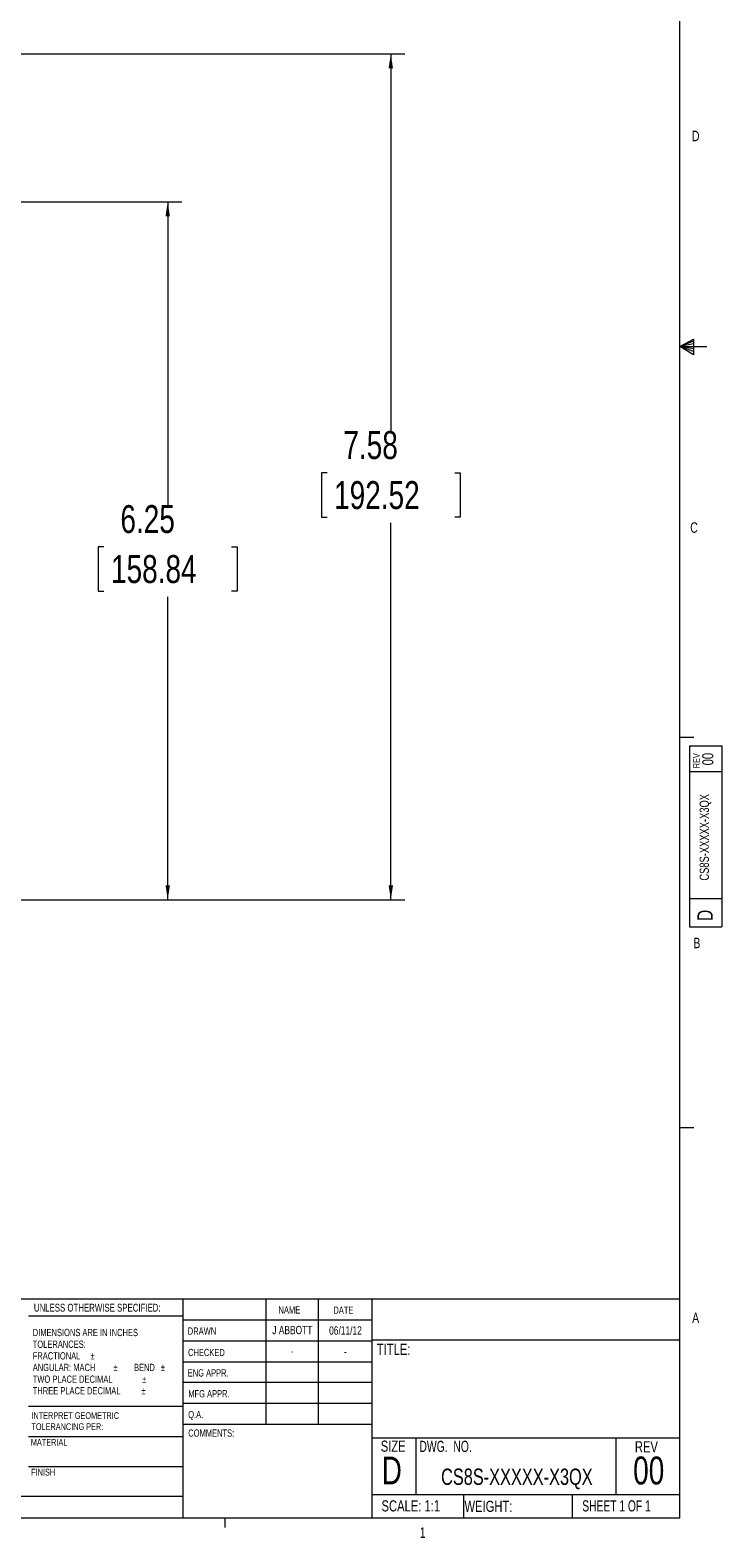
# Model space of a CAD drawing. Header units: inches. Extents: x 0.3 to 33.9, y 0.2 to 21.6.
# Tile 15 of 25: x 27.7 to 33.9, y 0.2 to 13.7. Entities that reach past the tile are written whole.
import ezdxf

# ---------------------------------------------------------------- set-up
doc = ezdxf.new("R2010")
doc.units = ezdxf.units.IN
doc.header["$MEASUREMENT"] = 0
doc.layers.add('SLD-0', color=7, linetype='Continuous', lineweight=15)
doc.styles.add('SLDTEXTSTYLE0', font='TXT', dxfattribs={"width": 0.75})
doc.styles.add('SLDTEXTSTYLE1', font='TXT', dxfattribs={"width": 0.6875})
doc.styles.add('SLDTEXTSTYLE2', font='TXT', dxfattribs={"width": 0.694444})
doc.dimstyles.new('SLDDIMSTYLE0', dxfattribs={"dimtxt": 0.25, "dimasz": 0.13, "dimexe": 0, "dimexo": 0.0625, "dimgap": 0.0625, "dimtad": 0, "dimtih": 1, "dimtoh": 1, "dimrnd": 1e-09, "dimzin": 12, "dimdsep": 46, "dimtxsty": 'SLDTEXTSTYLE0', "dimsah": 1, "dimcen": 0.09, "dimadec": 0, "dimazin": 3, "dimtfac": 1, "dimtofl": 0, "dimtmove": 0, "dimatfit": 3, "dimfxl": 1, "dimfrac": 2, "dimtolj": 1, "dimtzin": 12, "dimarcsym": 0})

# ---------------------------------------------------------------- blocks, each defined once
blk = doc.blocks.new('SW_NOTE_0')
at = {"color": 0, "linetype": 'Continuous', "lineweight": 0, "char_height": 0.06, "attachment_point": 1, "style": 'SLDTEXTSTYLE0'}
for s, insert in [('INTERPRET GEOMETRIC', (0, 0.077)), ('TOLERANCING PER:', (0, -0.022))]:
    blk.add_mtext(s, dxfattribs=dict(at, insert=insert))
blk = doc.blocks.new('SW_NOTE_1')
at = {"color": 0, "linetype": 'Continuous', "lineweight": 0, "char_height": 0.065, "attachment_point": 1, "style": 'SLDTEXTSTYLE0'}
for s, insert in [('DIMENSIONS ARE IN INCHES', (0, 0.084)), ('TOLERANCES:', (0, -0.021)), ('FRACTIONAL', (0, -0.125)), ('%%p', (0.518, -0.125)), ('ANGULAR: MACH', (0, -0.229)), ('%%p', (0.723, -0.229)), ('BEND', (0.907, -0.229)), ('%%p', (1.148, -0.229)), ('TWO PLACE DECIMAL', (0, -0.334)), ('%%p', (0.979, -0.334)), ('THREE PLACE DECIMAL', (0, -0.438)), ('%%p', (0.974, -0.438))]:
    blk.add_mtext(s, dxfattribs=dict(at, insert=insert))
blk = doc.blocks.new('_D_10')
at = {"layer": 'SLD-0'}
for p, q in [((23.006, 13.532), (31.06, 13.532)), ((30.935, 13.532), (30.935, 10.153)), ((30.364, 9.779), (30.313, 9.779)), ((30.313, 9.779), (30.313, 9.382)), ((31.507, 9.779), (31.557, 9.779)), ((31.557, 9.779), (31.557, 9.382)), ((30.313, 9.382), (30.364, 9.382)), ((30.935, 5.952), (30.935, 9.331)), ((31.557, 9.382), (31.507, 9.382)), ((26.503, 5.952), (31.06, 5.952))]:
    blk.add_line(p, q, dxfattribs=at)
for points in [[(30.935, 13.532), (30.915, 13.402), (30.955, 13.402)], [(30.935, 5.952), (30.955, 6.082), (30.915, 6.082)]]:
    blk.add_solid(points, dxfattribs=at)
at = {"layer": 'SLD-0', "char_height": 0.25, "attachment_point": 1, "style": 'SLDTEXTSTYLE0'}
for s, insert in [('7.58', (30.51, 10.152, -1.544)), ('192.52', (30.427, 9.704, -1.544))]:
    blk.add_mtext(s, dxfattribs=dict(at, insert=insert))
blk = doc.blocks.new('_D_11')
at = {"layer": 'SLD-0'}
for p, q in [((26.872, 12.206), (29.062, 12.206)), ((28.937, 12.206), (28.937, 9.49)), ((28.366, 9.116), (28.315, 9.116)), ((28.315, 9.116), (28.315, 8.719)), ((29.509, 9.116), (29.56, 9.116)), ((29.56, 9.116), (29.56, 8.719)), ((28.315, 8.719), (28.366, 8.719)), ((28.937, 5.952), (28.937, 8.668)), ((29.56, 8.719), (29.509, 8.719)), ((26.503, 5.952), (29.062, 5.952))]:
    blk.add_line(p, q, dxfattribs=at)
for points in [[(28.937, 12.206), (28.917, 12.076), (28.957, 12.076)], [(28.937, 5.952), (28.957, 6.082), (28.917, 6.082)]]:
    blk.add_solid(points, dxfattribs=at)
at = {"layer": 'SLD-0', "char_height": 0.25, "attachment_point": 1, "style": 'SLDTEXTSTYLE0'}
for s, insert in [('6.25', (28.513, 9.489, -1.544)), ('158.84', (28.429, 9.041, -1.544))]:
    blk.add_mtext(s, dxfattribs=dict(at, insert=insert))

msp = doc.modelspace()

# ---------------------------------------------------------------- linework, layer by layer
at = {"color": 7, "linetype": 'Continuous', "lineweight": 0}
for p, q in [((33.523, 0.411), (33.523, 21.411)), ((33.523, 10.911), (33.647, 10.976)), ((33.647, 10.958), (33.523, 10.911)), ((33.647, 10.976), (33.647, 10.837)), ((33.647, 10.934), (33.523, 10.911)), ((33.647, 10.891), (33.523, 10.911)), ((33.647, 10.865), (33.523, 10.911)), ((33.647, 10.837), (33.523, 10.911)), ((33.523, 10.911), (33.766, 10.911)), ((33.523, 7.411), (33.648, 7.411)), ((33.61, 7.332), (33.9, 7.332)), ((33.61, 7.332), (33.61, 5.709)), ((33.9, 7.332), (33.9, 5.709)), ((33.9, 7.099), (33.61, 7.099)), ((33.61, 5.965), (33.9, 5.965)), ((33.61, 5.709), (33.9, 5.709)), ((33.523, 3.911), (33.648, 3.911)), ((25.714, 2.375), (33.523, 2.375)), ((29.073, 2.375), (29.073, 0.411)), ((29.817, 2.375), (29.817, 1.25)), ((30.285, 2.375), (30.285, 1.25)), ((30.764, 2.375), (30.764, 0.411)), ((29.073, 2.221), (27.691, 2.221)), ((29.073, 2.187), (30.764, 2.187)), ((29.073, 2), (30.764, 2)), ((30.764, 2.008), (33.523, 2.008)), ((29.073, 1.812), (30.764, 1.812)), ((30.764, 1.625), (29.073, 1.625)), ((27.691, 1.414), (29.073, 1.414)), ((30.764, 1.437), (29.073, 1.437)), ((30.764, 1.25), (29.073, 1.25)), ((27.691, 1.144), (29.073, 1.144)), ((30.764, 1.13), (33.523, 1.13)), ((31.16, 1.13), (31.16, 0.623)), ((32.951, 1.13), (32.951, 0.623)), ((27.691, 0.874), (29.073, 0.874)), ((25.714, 0.607), (29.073, 0.607)), ((30.764, 0.623), (33.523, 0.623)), ((31.587, 0.623), (31.587, 0.411)), ((32.559, 0.623), (32.559, 0.411)), ((33.523, 0.411), (0.523, 0.411)), ((29.448, 0.411), (29.448, 0.326))]:
    msp.add_line(p, q, dxfattribs=at)

# ---------------------------------------------------------------- block references
for name, p in [('SW_NOTE_1', (27.728, 2.023)), ('SW_NOTE_0', (27.716, 1.283))]:
    msp.add_blockref(name, p, dxfattribs=at)

# ---------------------------------------------------------------- texts
for s, insert, char_height, attachment_point, style in [('D', (33.632, 12.844), 0.0938, 1, 'SLDTEXTSTYLE0'), ('C', (33.617, 9.335), 0.0938, 1, 'SLDTEXTSTYLE0'), ('B', (33.645, 5.612), 0.0938, 1, 'SLDTEXTSTYLE0'), ('UNLESS OTHERWISE SPECIFIED:', (27.738, 2.332), 0.07, 1, 'SLDTEXTSTYLE0'), ('NAME', (29.929, 2.309), 0.065, 1, 'SLDTEXTSTYLE0'), ('DATE', (30.421, 2.307), 0.065, 1, 'SLDTEXTSTYLE0'), ('A', (33.634, 2.253), 0.0938, 1, 'SLDTEXTSTYLE0'), ('DRAWN', (29.117, 2.12), 0.065, 1, 'SLDTEXTSTYLE0'), ('J ABBOTT', (30.053, 2.134), 0.075, 2, 'SLDTEXTSTYLE0'), ('06/11/12', (30.529, 2.13), 0.075, 2, 'SLDTEXTSTYLE0'), ('CHECKED', (29.119, 1.928), 0.065, 1, 'SLDTEXTSTYLE0'), ('-', (30.052, 1.946), 0.075, 2, 'SLDTEXTSTYLE0'), ('-', (30.528, 1.942), 0.075, 2, 'SLDTEXTSTYLE0'), ('TITLE:', (30.81, 1.973), 0.1, 1, 'SLDTEXTSTYLE0'), ('ENG APPR.', (29.116, 1.745), 0.065, 1, 'SLDTEXTSTYLE0'), ('MFG APPR.', (29.121, 1.558), 0.065, 1, 'SLDTEXTSTYLE0'), ('Q.A.', (29.12, 1.372), 0.065, 1, 'SLDTEXTSTYLE0'), ('MATERIAL', (27.711, 1.121), 0.06, 1, 'SLDTEXTSTYLE0'), ('COMMENTS:', (29.121, 1.206), 0.065, 1, 'SLDTEXTSTYLE0'), ('SIZE', (30.845, 1.106), 0.1, 1, 'SLDTEXTSTYLE0'), ('DWG.  NO.', (31.191, 1.104), 0.1, 1, 'SLDTEXTSTYLE2'), ('REV', (33.121, 1.1), 0.1, 1, 'SLDTEXTSTYLE0'), ('D', (30.853, 0.963), 0.25, 1, 'SLDTEXTSTYLE0'), ('00', (33.245, 0.963), 0.25, 2, 'SLDTEXTSTYLE0'), ('FINISH', (27.714, 0.853), 0.06, 1, 'SLDTEXTSTYLE0'), ('CS8S-XXXXX-X3QX', (32.064, 0.855), 0.14583, 2, 'SLDTEXTSTYLE0'), ('SCALE: 1:1', (30.852, 0.571), 0.1, 1, 'SLDTEXTSTYLE0'), ('WEIGHT:', (31.595, 0.567), 0.1, 1, 'SLDTEXTSTYLE0'), ('SHEET 1 OF 1', (32.65, 0.571), 0.1, 1, 'SLDTEXTSTYLE1'), ('1', (31.195, 0.328), 0.0938, 1, 'SLDTEXTSTYLE0')]:
    msp.add_mtext(s, dxfattribs=dict(at, insert=insert, char_height=char_height, attachment_point=attachment_point, style=style))
at = {"color": 7, "linetype": 'Continuous', "lineweight": 0, "rotation": 90, "style": 'SLDTEXTSTYLE0'}
for s, insert, char_height, attachment_point in [('REV', (33.642, 7.131), 0.06, 1), ('00', (33.724, 7.213), 0.1, 2), ('CS8S-XXXXX-X3QX', (33.701, 6.512), 0.08333, 2), ('D', (33.681, 5.763), 0.138, 1)]:
    msp.add_mtext(s, dxfattribs=dict(at, insert=insert, char_height=char_height, attachment_point=attachment_point))

# ---------------------------------------------------------------- dimensions: what is measured, and where the dimension line sits
at = {"layer": 'SLD-0'}
for base, p2, picture, middle in [((30.935, 13.532), (22.956, 13.532), '_D_10', (30.935, 9.742)), ((28.937, 12.206), (26.822, 12.206), '_D_11', (28.937, 9.079))]:
    dim = msp.add_linear_dim(base=base, p1=(26.453, 5.952), p2=p2, angle=90, dimstyle='SLDDIMSTYLE0', dxfattribs=at)
    dim.commit()
    dim.dimension.update_dxf_attribs({"geometry": picture, "text_midpoint": middle, "dimtype": 160})

doc.saveas('drawing.dxf')
